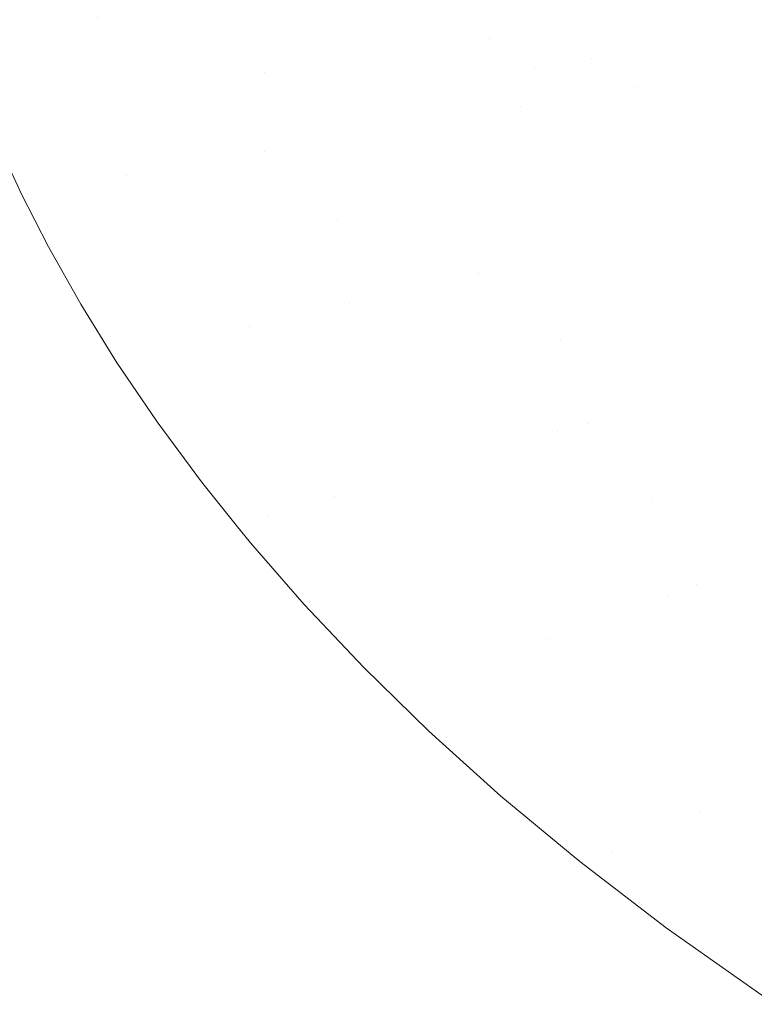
# Model space of a CAD drawing. Header units: centimetres. Extents: x -44.1 to 45.2, y 4.2 to 6.
# Tile 131 of 256: x -14.25 to -14.145, y 4.5 to 4.641. Entities that reach past the tile are written whole.
import ezdxf

# ---------------------------------------------------------------- set-up
doc = ezdxf.new("R2010")
doc.units = ezdxf.units.CM
doc.header["$LTSCALE"] = 2.54
doc.layers.add('Lucido design-1', color=7, linetype='Continuous')

# ---------------------------------------------------------------- blocks, each defined once
blk = doc.blocks.new('Gruppo-4-1')
at = {"color": 7, "linetype": 'Continuous', "lineweight": 9}
blk.add_3dface([(-43.92471, 5.90009, -2312.32217), (-43.92471, 4.30009, -2312.32217), (45.04021, 4.30009, -2312.32217), (45.04021, 5.90009, -2312.32217)], dxfattribs=at)
for points, invisible_edges in [([(-14.25492, 4.66109, -2313.12197), (-14.23959, 4.61784, -2313.12197), (-14.25674, 4.63232, -2313.12217), (-14.25958, 4.6401, -2313.12217)], 11), ([(-14.23458, 4.61871, -2313.12173), (-14.23959, 4.61784, -2313.12197), (-14.25492, 4.66109, -2313.12197), (-14.24975, 4.66151, -2313.12173)], 15), ([(-14.23458, 4.61871, -2313.12173), (-14.24975, 4.66151, -2313.12173), (-14.23867, 4.64123, -2313.12139)], 11), ([(-14.16961, 4.64985, -2313.10597), (-14.16571, 4.65033, -2313.10438), (-14.16224, 4.64128, -2313.10438), (-14.1661, 4.6407, -2313.10597)], 15), ([(-14.17771, 4.64884, -2313.10899), (-14.17361, 4.64935, -2313.10751), (-14.17006, 4.64011, -2313.10751), (-14.17413, 4.63951, -2313.10899)], 15), ([(-14.1661, 4.6407, -2313.10597), (-14.17006, 4.64011, -2313.10751), (-14.17361, 4.64935, -2313.10751), (-14.16961, 4.64985, -2313.10597)], 15), ([(-14.18257, 4.63825, -2313.11176), (-14.18693, 4.6376, -2313.11304), (-14.19062, 4.64722, -2313.11304), (-14.18622, 4.64777, -2313.11176)], 15), ([(-14.18622, 4.64777, -2313.11176), (-14.18192, 4.64831, -2313.11041), (-14.1783, 4.63889, -2313.11041), (-14.18257, 4.63825, -2313.11176)], 15), ([(-14.17413, 4.63951, -2313.10899), (-14.1783, 4.63889, -2313.11041), (-14.18192, 4.64831, -2313.11041), (-14.17771, 4.64884, -2313.10899)], 15), ([(-14.20434, 4.64551, -2313.11643), (-14.19968, 4.64609, -2313.11538), (-14.19591, 4.63626, -2313.11538), (-14.20052, 4.63558, -2313.11643)], 15), ([(-14.19137, 4.63694, -2313.11424), (-14.19591, 4.63626, -2313.11538), (-14.19968, 4.64609, -2313.11538), (-14.19511, 4.64666, -2313.11424)], 15), ([(-14.19511, 4.64666, -2313.11424), (-14.19062, 4.64722, -2313.11304), (-14.18693, 4.6376, -2313.11304), (-14.19137, 4.63694, -2313.11424)], 15), ([(-14.21386, 4.64432, -2313.11829), (-14.20906, 4.64492, -2313.1174), (-14.20521, 4.63488, -2313.1174), (-14.20996, 4.63417, -2313.11829)], 15), ([(-14.20052, 4.63558, -2313.11643), (-14.20521, 4.63488, -2313.1174), (-14.20906, 4.64492, -2313.1174), (-14.20434, 4.64551, -2313.11643)], 15), ([(-14.22364, 4.6431, -2313.11981), (-14.21872, 4.64372, -2313.11909), (-14.21478, 4.63346, -2313.11909)], 11), ([(-14.20996, 4.63417, -2313.11829), (-14.21478, 4.63346, -2313.11909), (-14.21872, 4.64372, -2313.11909), (-14.21386, 4.64432, -2313.11829)], 15), ([(-14.15132, 4.6429, -2313.09929), (-14.14791, 4.64341, -2313.09751), (-14.14387, 4.6345, -2313.09751), (-14.14725, 4.63391, -2313.09929)], 15), ([(-14.14061, 4.63507, -2313.09569), (-14.14387, 4.6345, -2313.09751), (-14.14791, 4.64341, -2313.09751), (-14.14461, 4.6439, -2313.09569)], 15), ([(-14.22465, 4.62044, -2313.12096), (-14.2296, 4.61958, -2313.12139), (-14.23867, 4.64123, -2313.12139), (-14.23362, 4.64186, -2313.12096)], 15), ([(-14.23362, 4.64186, -2313.12096), (-14.22861, 4.64248, -2313.12043), (-14.21973, 4.62129, -2313.12043), (-14.22465, 4.62044, -2313.12096)], 15), ([(-14.21486, 4.62214, -2313.11981), (-14.21973, 4.62129, -2313.12043), (-14.22861, 4.64248, -2313.12043), (-14.22364, 4.6431, -2313.11981)], 15), ([(-14.21478, 4.63346, -2313.11909), (-14.21486, 4.62214, -2313.11981), (-14.22364, 4.6431, -2313.11981)], 11), ([(-14.15849, 4.64183, -2313.10273), (-14.15485, 4.64238, -2313.10103), (-14.15074, 4.6333, -2313.10103), (-14.15434, 4.63268, -2313.10273)], 15), ([(-14.14725, 4.63391, -2313.09929), (-14.15074, 4.6333, -2313.10103), (-14.15485, 4.64238, -2313.10103), (-14.15132, 4.6429, -2313.09929)], 15), ([(-14.23867, 4.64123, -2313.12139), (-14.2296, 4.61958, -2313.12139), (-14.23458, 4.61871, -2313.12173)], 11), ([(-14.16802, 4.63542, -2313.10751), (-14.17006, 4.64011, -2313.10751), (-14.1661, 4.6407, -2313.10597)], 11), ([(-14.16802, 4.63542, -2313.10751), (-14.1661, 4.6407, -2313.10597), (-14.16187, 4.63137, -2313.10597)], 11), ([(-14.1661, 4.6407, -2313.10597), (-14.16224, 4.64128, -2313.10438), (-14.15805, 4.63203, -2313.10438), (-14.16187, 4.63137, -2313.10597)], 15), ([(-14.15434, 4.63268, -2313.10273), (-14.15805, 4.63203, -2313.10438), (-14.16224, 4.64128, -2313.10438), (-14.15849, 4.64183, -2313.10273)], 15), ([(-14.17207, 4.63477, -2313.10899), (-14.17622, 4.6341, -2313.11041), (-14.1783, 4.63889, -2313.11041), (-14.17413, 4.63951, -2313.10899)], 15), ([(-14.17413, 4.63951, -2313.10899), (-14.17006, 4.64011, -2313.10751), (-14.16802, 4.63542, -2313.10751), (-14.17207, 4.63477, -2313.10899)], 15), ([(-14.17816, 4.62853, -2313.11176), (-14.18248, 4.62778, -2313.11304), (-14.18693, 4.6376, -2313.11304), (-14.18257, 4.63825, -2313.11176)], 15), ([(-14.18257, 4.63825, -2313.11176), (-14.1783, 4.63889, -2313.11041), (-14.17622, 4.6341, -2313.11041)], 11), ([(-14.17622, 4.6341, -2313.11041), (-14.17816, 4.62853, -2313.11176), (-14.18257, 4.63825, -2313.11176)], 11), ([(-14.20052, 4.63558, -2313.11643), (-14.19591, 4.63626, -2313.11538), (-14.19136, 4.62623, -2313.11538), (-14.19593, 4.62544, -2313.11643)], 15), ([(-14.18688, 4.62701, -2313.11424), (-14.19136, 4.62623, -2313.11538), (-14.19591, 4.63626, -2313.11538), (-14.19137, 4.63694, -2313.11424)], 15), ([(-14.19137, 4.63694, -2313.11424), (-14.18693, 4.6376, -2313.11304), (-14.18248, 4.62778, -2313.11304), (-14.18688, 4.62701, -2313.11424)], 15), ([(-14.20996, 4.63417, -2313.11829), (-14.20521, 4.63488, -2313.1174), (-14.20057, 4.62463, -2313.1174), (-14.20527, 4.62381, -2313.11829)], 15), ([(-14.19593, 4.62544, -2313.11643), (-14.20057, 4.62463, -2313.1174), (-14.20521, 4.63488, -2313.1174), (-14.20052, 4.63558, -2313.11643)], 15), ([(-14.17207, 4.63477, -2313.10899), (-14.16802, 4.63542, -2313.10751), (-14.16579, 4.63068, -2313.10751), (-14.16981, 4.62998, -2313.10899)], 15), ([(-14.16187, 4.63137, -2313.10597), (-14.16579, 4.63068, -2313.10751), (-14.16802, 4.63542, -2313.10751)], 11), ([(-14.21478, 4.63346, -2313.11909), (-14.21004, 4.62298, -2313.11909), (-14.21486, 4.62214, -2313.11981)], 11), ([(-14.20527, 4.62381, -2313.11829), (-14.21004, 4.62298, -2313.11909), (-14.21478, 4.63346, -2313.11909), (-14.20996, 4.63417, -2313.11829)], 15), ([(-14.17622, 4.6341, -2313.11041), (-14.17394, 4.62927, -2313.11041), (-14.17816, 4.62853, -2313.11176)], 11), ([(-14.16981, 4.62998, -2313.10899), (-14.17394, 4.62927, -2313.11041), (-14.17622, 4.6341, -2313.11041), (-14.17207, 4.63477, -2313.10899)], 15), ([(-14.14243, 4.62476, -2313.09929), (-14.14588, 4.62406, -2313.10103), (-14.15074, 4.6333, -2313.10103), (-14.14725, 4.63391, -2313.09929)], 15), ([(-14.14725, 4.63391, -2313.09929), (-14.14387, 4.6345, -2313.09751), (-14.1391, 4.62543, -2313.09751), (-14.14243, 4.62476, -2313.09929)], 15), ([(-14.23959, 4.61784, -2313.12197), (-14.2535, 4.62447, -2313.12217), (-14.25674, 4.63232, -2313.12217)], 9), ([(-14.16187, 4.63137, -2313.10597), (-14.15805, 4.63203, -2313.10438), (-14.1531, 4.62262, -2313.10438), (-14.15687, 4.62186, -2313.10597)], 15), ([(-14.14943, 4.62335, -2313.10273), (-14.1531, 4.62262, -2313.10438), (-14.15805, 4.63203, -2313.10438), (-14.15434, 4.63268, -2313.10273)], 15), ([(-14.15434, 4.63268, -2313.10273), (-14.15074, 4.6333, -2313.10103), (-14.14588, 4.62406, -2313.10103), (-14.14943, 4.62335, -2313.10273)], 15), ([(-14.16981, 4.62998, -2313.10899), (-14.16579, 4.63068, -2313.10751), (-14.16074, 4.62108, -2313.10751), (-14.16472, 4.62028, -2313.10899)], 15), ([(-14.15687, 4.62186, -2313.10597), (-14.16074, 4.62108, -2313.10751), (-14.16579, 4.63068, -2313.10751), (-14.16187, 4.63137, -2313.10597)], 15), ([(-14.17296, 4.61863, -2313.11176), (-14.17816, 4.62853, -2313.11176), (-14.17394, 4.62927, -2313.11041), (-14.16879, 4.61947, -2313.11041)], 15), ([(-14.16472, 4.62028, -2313.10899), (-14.16879, 4.61947, -2313.11041), (-14.17394, 4.62927, -2313.11041), (-14.16981, 4.62998, -2313.10899)], 15), ([(-14.18688, 4.62701, -2313.11424), (-14.18248, 4.62778, -2313.11304), (-14.17722, 4.61778, -2313.11304), (-14.18156, 4.6169, -2313.11424)], 15), ([(-14.17722, 4.61778, -2313.11304), (-14.18248, 4.62778, -2313.11304), (-14.17816, 4.62853, -2313.11176), (-14.17296, 4.61863, -2313.11176)], 15), ([(-14.18156, 4.6169, -2313.11424), (-14.18599, 4.61601, -2313.11538), (-14.19136, 4.62623, -2313.11538), (-14.18688, 4.62701, -2313.11424)], 15), ([(-14.1905, 4.61511, -2313.11643), (-14.19508, 4.61419, -2313.1174), (-14.20057, 4.62463, -2313.1174), (-14.19593, 4.62544, -2313.11643)], 15), ([(-14.19593, 4.62544, -2313.11643), (-14.19136, 4.62623, -2313.11538), (-14.18599, 4.61601, -2313.11538), (-14.1905, 4.61511, -2313.11643)], 15), ([(-14.23959, 4.61784, -2313.12197), (-14.24984, 4.61651, -2313.12217), (-14.2535, 4.62447, -2313.12217)], 9), ([(-14.19972, 4.61326, -2313.11829), (-14.20443, 4.61231, -2313.11909), (-14.21004, 4.62298, -2313.11909), (-14.20527, 4.62381, -2313.11829)], 15), ([(-14.20527, 4.62381, -2313.11829), (-14.20057, 4.62463, -2313.1174), (-14.19508, 4.61419, -2313.1174), (-14.19972, 4.61326, -2313.11829)], 15), ([(-14.14943, 4.62335, -2313.10273), (-14.14588, 4.62406, -2313.10103), (-14.14022, 4.61468, -2313.10103), (-14.14372, 4.61388, -2313.10273)], 15), ([(-14.13683, 4.61546, -2313.09929), (-14.14022, 4.61468, -2313.10103), (-14.14588, 4.62406, -2313.10103), (-14.14243, 4.62476, -2313.09929)], 15), ([(-14.20733, 4.59932, -2313.12043), (-14.21973, 4.62129, -2313.12043), (-14.21486, 4.62214, -2313.11981), (-14.20259, 4.6004, -2313.11981)], 15), ([(-14.21486, 4.62214, -2313.11981), (-14.21004, 4.62298, -2313.11909), (-14.20443, 4.61231, -2313.11909)], 11), ([(-14.20443, 4.61231, -2313.11909), (-14.20259, 4.6004, -2313.11981), (-14.21486, 4.62214, -2313.11981)], 11), ([(-14.15687, 4.62186, -2313.10597), (-14.1531, 4.62262, -2313.10438), (-14.14733, 4.61305, -2313.10438), (-14.15105, 4.6122, -2313.10597)], 15), ([(-14.14372, 4.61388, -2313.10273), (-14.14733, 4.61305, -2313.10438), (-14.1531, 4.62262, -2313.10438), (-14.14943, 4.62335, -2313.10273)], 15), ([(-14.22465, 4.62044, -2313.12096), (-14.21973, 4.62129, -2313.12043), (-14.20733, 4.59932, -2313.12043), (-14.21211, 4.59822, -2313.12096)], 15), ([(-14.16472, 4.62028, -2313.10899), (-14.16074, 4.62108, -2313.10751), (-14.15486, 4.61133, -2313.10751), (-14.15878, 4.61043, -2313.10899)], 15), ([(-14.15105, 4.6122, -2313.10597), (-14.15486, 4.61133, -2313.10751), (-14.16074, 4.62108, -2313.10751), (-14.15687, 4.62186, -2313.10597)], 15), ([(-14.23458, 4.61871, -2313.12173), (-14.2296, 4.61958, -2313.12139), (-14.21693, 4.59712, -2313.12139)], 11), ([(-14.21211, 4.59822, -2313.12096), (-14.21693, 4.59712, -2313.12139), (-14.2296, 4.61958, -2313.12139), (-14.22465, 4.62044, -2313.12096)], 15), ([(-14.16879, 4.61947, -2313.11041), (-14.16279, 4.60951, -2313.11041), (-14.16689, 4.60857, -2313.11176), (-14.17296, 4.61863, -2313.11176)], 15), ([(-14.15878, 4.61043, -2313.10899), (-14.16279, 4.60951, -2313.11041), (-14.16879, 4.61947, -2313.11041), (-14.16472, 4.62028, -2313.10899)], 15), ([(-14.20482, 4.57273, -2313.12173), (-14.2095, 4.57136, -2313.12197), (-14.23959, 4.61784, -2313.12197), (-14.23458, 4.61871, -2313.12173)], 15), ([(-14.20482, 4.57273, -2313.12173), (-14.23458, 4.61871, -2313.12173), (-14.21693, 4.59712, -2313.12139)], 11), ([(-14.17296, 4.61863, -2313.11176), (-14.16689, 4.60857, -2313.11176), (-14.17109, 4.60761, -2313.11304), (-14.17722, 4.61778, -2313.11304)], 15), ([(-43.92471, 4.30009, -2313.12217), (-14.24984, 4.61651, -2313.12217), (-14.24962, 4.61609, -2313.12217), (-14.24571, 4.60845, -2313.12217)], 9), ([(-14.23959, 4.61784, -2313.12197), (-14.24962, 4.61609, -2313.12217), (-14.24984, 4.61651, -2313.12217)], 9), ([(-14.2411, 4.60028, -2313.12217), (-14.24571, 4.60845, -2313.12217), (-14.24962, 4.61609, -2313.12217), (-14.23959, 4.61784, -2313.12197)], 12), ([(-14.23016, 4.58341, -2313.12217), (-14.23597, 4.59198, -2313.12217), (-14.2411, 4.60028, -2313.12217), (-14.23959, 4.61784, -2313.12197)], 12), ([(-14.23959, 4.61784, -2313.12197), (-14.2142, 4.57, -2313.12212), (-14.22383, 4.57484, -2313.12217), (-14.23016, 4.58341, -2313.12217)], 11), ([(-14.23959, 4.61784, -2313.12197), (-14.2095, 4.57136, -2313.12197), (-14.2142, 4.57, -2313.12212)], 11), ([(-14.17537, 4.60663, -2313.11424), (-14.17973, 4.60563, -2313.11538), (-14.18599, 4.61601, -2313.11538), (-14.18156, 4.6169, -2313.11424)], 15), ([(-14.18156, 4.6169, -2313.11424), (-14.17722, 4.61778, -2313.11304), (-14.17109, 4.60761, -2313.11304), (-14.17537, 4.60663, -2313.11424)], 15), ([(-14.18417, 4.60462, -2313.11643), (-14.18868, 4.60359, -2313.1174), (-14.19508, 4.61419, -2313.1174), (-14.1905, 4.61511, -2313.11643)], 15), ([(-14.1905, 4.61511, -2313.11643), (-14.18599, 4.61601, -2313.11538), (-14.17973, 4.60563, -2313.11538), (-14.18417, 4.60462, -2313.11643)], 15), ([(-14.19972, 4.61326, -2313.11829), (-14.19508, 4.61419, -2313.1174), (-14.18868, 4.60359, -2313.1174), (-14.19326, 4.60254, -2313.11829)], 15), ([(-14.13716, 4.60428, -2313.10273), (-14.1407, 4.60336, -2313.10438), (-14.14733, 4.61305, -2313.10438), (-14.14372, 4.61388, -2313.10273)], 15), ([(-14.19326, 4.60254, -2313.11829), (-14.1979, 4.60148, -2313.11909), (-14.20443, 4.61231, -2313.11909), (-14.19972, 4.61326, -2313.11829)], 15), ([(-14.20443, 4.61231, -2313.11909), (-14.1979, 4.60148, -2313.11909), (-14.20259, 4.6004, -2313.11981)], 11), ([(-14.15105, 4.6122, -2313.10597), (-14.14733, 4.61305, -2313.10438), (-14.1407, 4.60336, -2313.10438), (-14.14435, 4.60242, -2313.10597)], 15), ([(-14.15878, 4.61043, -2313.10899), (-14.15486, 4.61133, -2313.10751), (-14.1481, 4.60145, -2313.10751), (-14.15195, 4.60045, -2313.10899)], 15), ([(-14.14435, 4.60242, -2313.10597), (-14.1481, 4.60145, -2313.10751), (-14.15486, 4.61133, -2313.10751), (-14.15105, 4.6122, -2313.10597)], 15), ([(-14.15992, 4.59839, -2313.11176), (-14.16689, 4.60857, -2313.11176), (-14.16279, 4.60951, -2313.11041), (-14.15589, 4.59943, -2313.11041)], 15), ([(-14.15195, 4.60045, -2313.10899), (-14.15589, 4.59943, -2313.11041), (-14.16279, 4.60951, -2313.11041), (-14.15878, 4.61043, -2313.10899)], 15), ([(-43.92471, 4.30009, -2313.12217), (-14.24571, 4.60845, -2313.12217), (-14.2411, 4.60028, -2313.12217)], 9), ([(-14.16405, 4.59732, -2313.11304), (-14.17109, 4.60761, -2313.11304), (-14.16689, 4.60857, -2313.11176), (-14.15992, 4.59839, -2313.11176)], 15), ([(-14.17254, 4.59512, -2313.11538), (-14.17973, 4.60563, -2313.11538), (-14.17537, 4.60663, -2313.11424), (-14.16825, 4.59623, -2313.11424)], 15), ([(-14.16825, 4.59623, -2313.11424), (-14.17537, 4.60663, -2313.11424), (-14.17109, 4.60761, -2313.11304), (-14.16405, 4.59732, -2313.11304)], 15), ([(-14.18417, 4.60462, -2313.11643), (-14.17973, 4.60563, -2313.11538), (-14.17254, 4.59512, -2313.11538)], 11), ([(-14.16862, 4.58326, -2313.11643), (-14.17297, 4.582, -2313.1174), (-14.18868, 4.60359, -2313.1174), (-14.18417, 4.60462, -2313.11643)], 15), ([(-14.17254, 4.59512, -2313.11538), (-14.16862, 4.58326, -2313.11643), (-14.18417, 4.60462, -2313.11643)], 11), ([(-14.17737, 4.58071, -2313.11829), (-14.18184, 4.57941, -2313.11909), (-14.1979, 4.60148, -2313.11909), (-14.19326, 4.60254, -2313.11829)], 15), ([(-14.19326, 4.60254, -2313.11829), (-14.18868, 4.60359, -2313.1174), (-14.17297, 4.582, -2313.1174), (-14.17737, 4.58071, -2313.11829)], 15), ([(-14.13673, 4.59254, -2313.10597), (-14.1404, 4.59147, -2313.10751), (-14.1481, 4.60145, -2313.10751), (-14.14435, 4.60242, -2313.10597)], 15), ([(-14.1979, 4.60148, -2313.11909), (-14.18184, 4.57941, -2313.11909), (-14.18635, 4.5781, -2313.11981), (-14.20259, 4.6004, -2313.11981)], 15), ([(-14.15195, 4.60045, -2313.10899), (-14.1481, 4.60145, -2313.10751), (-14.1404, 4.59147, -2313.10751), (-14.14417, 4.59037, -2313.10899)], 15), ([(-14.2411, 4.60028, -2313.12217), (-14.23597, 4.59198, -2313.12217), (-43.92471, 4.30009, -2313.12217)], 10), ([(-14.20259, 4.6004, -2313.11981), (-14.18635, 4.5781, -2313.11981), (-14.19092, 4.57677, -2313.12043), (-14.20733, 4.59932, -2313.12043)], 15), ([(-14.14417, 4.59037, -2313.10899), (-14.14804, 4.58925, -2313.11041), (-14.15589, 4.59943, -2313.11041), (-14.15195, 4.60045, -2313.10899)], 15), ([(-14.19552, 4.57543, -2313.12096), (-14.20016, 4.57408, -2313.12139), (-14.21693, 4.59712, -2313.12139), (-14.21211, 4.59822, -2313.12096)], 15), ([(-14.21211, 4.59822, -2313.12096), (-14.20733, 4.59932, -2313.12043), (-14.19092, 4.57677, -2313.12043), (-14.19552, 4.57543, -2313.12096)], 15), ([(-14.15992, 4.59839, -2313.11176), (-14.15199, 4.5881, -2313.11176), (-14.15603, 4.58692, -2313.11304), (-14.16405, 4.59732, -2313.11304)], 15), ([(-14.15589, 4.59943, -2313.11041), (-14.14804, 4.58925, -2313.11041), (-14.15199, 4.5881, -2313.11176), (-14.15992, 4.59839, -2313.11176)], 15), ([(-14.21693, 4.59712, -2313.12139), (-14.20016, 4.57408, -2313.12139), (-14.20482, 4.57273, -2313.12173)], 11), ([(-14.16405, 4.59732, -2313.11304), (-14.15603, 4.58692, -2313.11304), (-14.16015, 4.58572, -2313.11424), (-14.16825, 4.59623, -2313.11424)], 15), ([(-14.16825, 4.59623, -2313.11424), (-14.16015, 4.58572, -2313.11424), (-14.16435, 4.5845, -2313.11538), (-14.17254, 4.59512, -2313.11538)], 15), ([(-14.17254, 4.59512, -2313.11538), (-14.16435, 4.5845, -2313.11538), (-14.16862, 4.58326, -2313.11643)], 11), ([(-43.92471, 4.30009, -2313.12217), (-14.23597, 4.59198, -2313.12217), (-14.23016, 4.58341, -2313.12217)], 9), ([(-14.13541, 4.58023, -2313.10899), (-14.13918, 4.57901, -2313.11041), (-14.14804, 4.58925, -2313.11041), (-14.14417, 4.59037, -2313.10899)], 15), ([(-14.14304, 4.57775, -2313.11176), (-14.15199, 4.5881, -2313.11176), (-14.14804, 4.58925, -2313.11041), (-14.13918, 4.57901, -2313.11041)], 15), ([(-14.15101, 4.57516, -2313.11424), (-14.16015, 4.58572, -2313.11424), (-14.15603, 4.58692, -2313.11304), (-14.14699, 4.57647, -2313.11304)], 15), ([(-14.14699, 4.57647, -2313.11304), (-14.15603, 4.58692, -2313.11304), (-14.15199, 4.5881, -2313.11176), (-14.14304, 4.57775, -2313.11176)], 15), ([(-14.15512, 4.57382, -2313.11538), (-14.16435, 4.5845, -2313.11538), (-14.16015, 4.58572, -2313.11424), (-14.15101, 4.57516, -2313.11424)], 15), ([(-14.15929, 4.57246, -2313.11643), (-14.16862, 4.58326, -2313.11643), (-14.16435, 4.5845, -2313.11538), (-14.15512, 4.57382, -2313.11538)], 15), ([(-43.92471, 4.30009, -2313.12217), (-14.23016, 4.58341, -2313.12217), (-14.22383, 4.57484, -2313.12217)], 9), ([(-14.17297, 4.582, -2313.1174), (-14.16862, 4.58326, -2313.11643), (-14.15929, 4.57246, -2313.11643)], 11), ([(-14.17737, 4.58071, -2313.11829), (-14.17297, 4.582, -2313.1174), (-14.15297, 4.56014, -2313.1174), (-14.15716, 4.55862, -2313.11829)], 15), ([(-14.15929, 4.57246, -2313.11643), (-14.15297, 4.56014, -2313.1174), (-14.17297, 4.582, -2313.1174)], 11), ([(-14.15716, 4.55862, -2313.11829), (-14.16141, 4.55708, -2313.11909), (-14.18184, 4.57941, -2313.11909), (-14.17737, 4.58071, -2313.11829)], 15), ([(-14.1657, 4.55553, -2313.11981), (-14.18635, 4.5781, -2313.11981), (-14.18184, 4.57941, -2313.11909), (-14.16141, 4.55708, -2313.11909)], 15), ([(-14.17004, 4.55395, -2313.12043), (-14.19092, 4.57677, -2313.12043), (-14.18635, 4.5781, -2313.11981), (-14.1657, 4.55553, -2313.11981)], 15), ([(-14.14304, 4.57775, -2313.11176), (-14.13303, 4.56738, -2313.11176), (-14.13687, 4.56598, -2313.11304), (-14.14699, 4.57647, -2313.11304)], 15), ([(-14.17442, 4.55237, -2313.12096), (-14.19552, 4.57543, -2313.12096), (-14.19092, 4.57677, -2313.12043), (-14.17004, 4.55395, -2313.12043)], 15), ([(-14.14699, 4.57647, -2313.11304), (-14.13687, 4.56598, -2313.11304), (-14.14079, 4.56456, -2313.11424), (-14.15101, 4.57516, -2313.11424)], 15), ([(-43.92471, 4.30009, -2313.12217), (-14.22383, 4.57484, -2313.12217), (-14.21887, 4.56866, -2313.12217), (-14.21684, 4.56613, -2313.12217)], 9), ([(-14.2142, 4.57, -2313.12212), (-14.21887, 4.56866, -2313.12217), (-14.22383, 4.57484, -2313.12217)], 9), ([(-14.20016, 4.57408, -2313.12139), (-14.19552, 4.57543, -2313.12096), (-14.17442, 4.55237, -2313.12096)], 11), ([(-14.15101, 4.57516, -2313.11424), (-14.14079, 4.56456, -2313.11424), (-14.14478, 4.56311, -2313.11538), (-14.15512, 4.57382, -2313.11538)], 15), ([(-14.20482, 4.57273, -2313.12173), (-14.20016, 4.57408, -2313.12139), (-14.15252, 4.52756, -2313.12139), (-14.15667, 4.5257, -2313.12173)], 15), ([(-14.15252, 4.52756, -2313.12139), (-14.20016, 4.57408, -2313.12139), (-14.17442, 4.55237, -2313.12096)], 11), ([(-14.15512, 4.57382, -2313.11538), (-14.14478, 4.56311, -2313.11538), (-14.14885, 4.56164, -2313.11643), (-14.15929, 4.57246, -2313.11643)], 15), ([(-14.15667, 4.5257, -2313.12173), (-14.16084, 4.52384, -2313.12197), (-14.2095, 4.57136, -2313.12197), (-14.20482, 4.57273, -2313.12173)], 15), ([(-14.15929, 4.57246, -2313.11643), (-14.14885, 4.56164, -2313.11643), (-14.15297, 4.56014, -2313.1174)], 11), ([(-14.20913, 4.55728, -2313.12217), (-14.21684, 4.56613, -2313.12217), (-14.21887, 4.56866, -2313.12217), (-14.2142, 4.57, -2313.12212)], 12), ([(-14.2142, 4.57, -2313.12212), (-14.2095, 4.57136, -2313.12197), (-14.16084, 4.52384, -2313.12197), (-14.16502, 4.52196, -2313.12212)], 15), ([(-14.2142, 4.57, -2313.12212), (-14.20063, 4.54828, -2313.12217), (-14.20913, 4.55728, -2313.12217)], 9), ([(-14.2142, 4.57, -2313.12212), (-14.19129, 4.53915, -2313.12217), (-14.20063, 4.54828, -2313.12217)], 9), ([(-14.2142, 4.57, -2313.12212), (-14.16502, 4.52196, -2313.12212), (-14.18101, 4.52988, -2313.12217), (-14.19129, 4.53915, -2313.12217)], 11), ([(-43.92471, 4.30009, -2313.12217), (-14.21684, 4.56613, -2313.12217), (-14.20913, 4.55728, -2313.12217)], 9), ([(-14.13331, 4.55243, -2313.11538), (-14.14478, 4.56311, -2313.11538), (-14.14079, 4.56456, -2313.11424), (-14.12944, 4.55399, -2313.11424)], 15), ([(-14.13725, 4.55084, -2313.11643), (-14.14885, 4.56164, -2313.11643), (-14.14478, 4.56311, -2313.11538), (-14.13331, 4.55243, -2313.11538)], 15), ([(-14.14125, 4.54923, -2313.1174), (-14.15297, 4.56014, -2313.1174), (-14.14885, 4.56164, -2313.11643), (-14.13725, 4.55084, -2313.11643)], 15), ([(-14.15716, 4.55862, -2313.11829), (-14.15297, 4.56014, -2313.1174), (-14.14125, 4.54923, -2313.1174)], 11), ([(-14.13224, 4.53664, -2313.11829), (-14.13622, 4.53486, -2313.11909), (-14.16141, 4.55708, -2313.11909), (-14.15716, 4.55862, -2313.11829)], 15), ([(-14.14125, 4.54923, -2313.1174), (-14.13224, 4.53664, -2313.11829), (-14.15716, 4.55862, -2313.11829)], 11), ([(-14.20913, 4.55728, -2313.12217), (-14.20063, 4.54828, -2313.12217), (-43.92471, 4.30009, -2313.12217)], 10), ([(-14.16141, 4.55708, -2313.11909), (-14.13622, 4.53486, -2313.11909), (-14.14024, 4.53306, -2313.11981), (-14.1657, 4.55553, -2313.11981)], 15), ([(-14.1657, 4.55553, -2313.11981), (-14.14024, 4.53306, -2313.11981), (-14.1443, 4.53124, -2313.12043), (-14.17004, 4.55395, -2313.12043)], 15), ([(-14.17004, 4.55395, -2313.12043), (-14.1443, 4.53124, -2313.12043), (-14.14839, 4.52941, -2313.12096), (-14.17442, 4.55237, -2313.12096)], 15), ([(-14.17442, 4.55237, -2313.12096), (-14.14839, 4.52941, -2313.12096), (-14.15252, 4.52756, -2313.12139)], 11), ([(-43.92471, 4.30009, -2313.12217), (-14.20063, 4.54828, -2313.12217), (-14.19129, 4.53915, -2313.12217)], 9), ([(-43.92471, 4.30009, -2313.12217), (-14.19129, 4.53915, -2313.12217), (-14.18101, 4.52988, -2313.12217)], 9), ([(-14.11714, 4.50702, -2313.12096), (-14.14839, 4.52941, -2313.12096), (-14.1443, 4.53124, -2313.12043), (-14.11338, 4.5091, -2313.12043)], 15), ([(-43.92471, 4.30009, -2313.12217), (-14.18101, 4.52988, -2313.12217), (-14.16973, 4.5205, -2313.12217)], 9), ([(-14.16502, 4.52196, -2313.12212), (-14.16973, 4.5205, -2313.12217), (-14.18101, 4.52988, -2313.12217)], 9), ([(-14.15252, 4.52756, -2313.12139), (-14.14839, 4.52941, -2313.12096), (-14.11714, 4.50702, -2313.12096)], 11), ([(-14.15667, 4.5257, -2313.12173), (-14.15252, 4.52756, -2313.12139), (-14.08389, 4.48344, -2313.12139), (-14.0873, 4.48111, -2313.12173)], 15), ([(-14.08389, 4.48344, -2313.12139), (-14.15252, 4.52756, -2313.12139), (-14.11714, 4.50702, -2313.12096)], 11), ([(-14.0873, 4.48111, -2313.12173), (-14.09072, 4.47877, -2313.12197), (-14.16084, 4.52384, -2313.12197), (-14.15667, 4.5257, -2313.12173)], 15), ([(-14.16502, 4.52196, -2313.12212), (-14.16084, 4.52384, -2313.12197), (-14.09072, 4.47877, -2313.12197), (-14.09416, 4.47642, -2313.12212)], 15), ([(-14.14381, 4.50148, -2313.12217), (-14.15736, 4.51103, -2313.12217), (-14.16973, 4.5205, -2313.12217), (-14.16502, 4.52196, -2313.12212)], 12), ([(-14.16502, 4.52196, -2313.12212), (-14.09416, 4.47642, -2313.12212), (-14.11218, 4.48196, -2313.12217), (-14.129, 4.4919, -2313.12217)], 11), ([(-14.129, 4.4919, -2313.12217), (-14.14381, 4.50148, -2313.12217), (-14.16502, 4.52196, -2313.12212)], 10), ([(-43.92471, 4.30009, -2313.12217), (-14.16973, 4.5205, -2313.12217), (-14.15736, 4.51103, -2313.12217)], 9), ([(-14.15736, 4.51103, -2313.12217), (-14.14381, 4.50148, -2313.12217), (-43.92471, 4.30009, -2313.12217)], 10), ([(-43.92471, 4.30009, -2313.12217), (-14.14381, 4.50148, -2313.12217), (-14.129, 4.4919, -2313.12217)], 9)]:
    blk.add_3dface(points, dxfattribs=dict(at, invisible_edges=invisible_edges))
blk = doc.blocks.new('Gruppo-5-1')
at = {"color": 7}
blk.add_blockref('Gruppo-4-1', (0, 0), dxfattribs=at)

msp = doc.modelspace()

# ---------------------------------------------------------------- block references
at = {"layer": 'Lucido design-1', "color": 7}
msp.add_blockref('Gruppo-5-1', (0, 0), dxfattribs=at)

doc.saveas('drawing.dxf')
